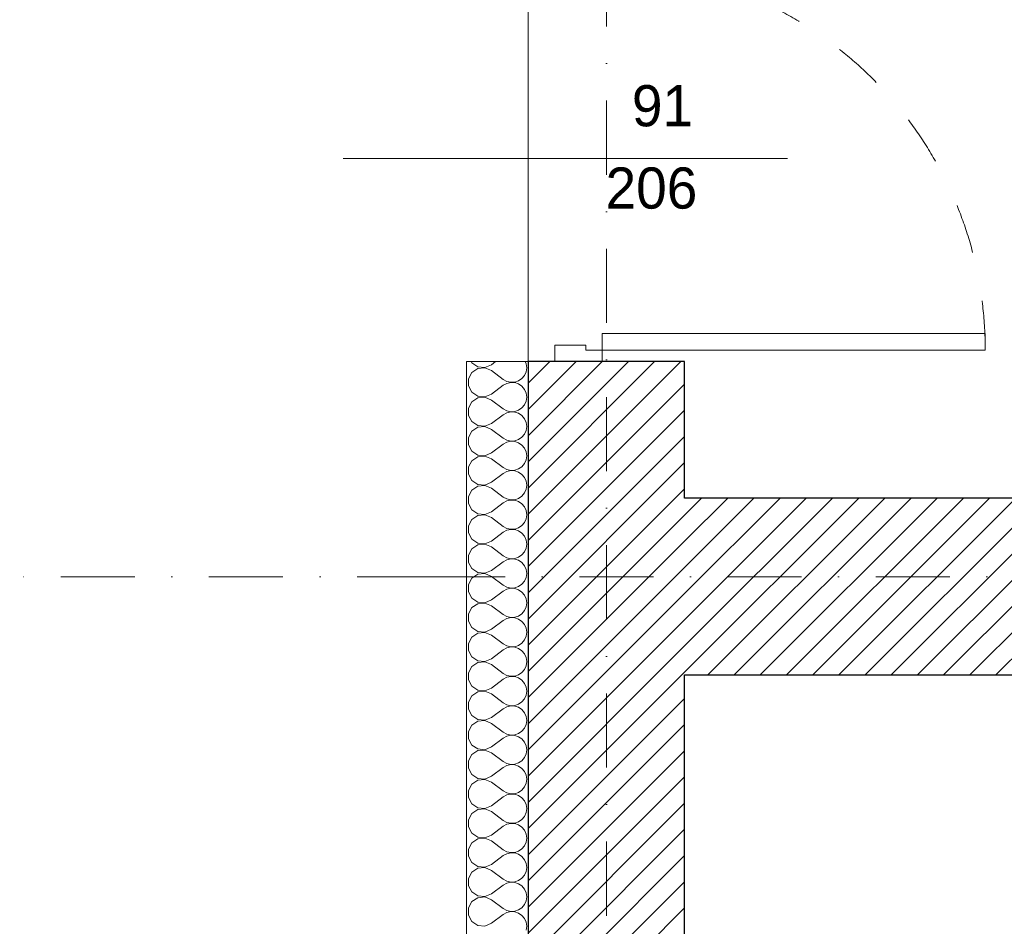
# Model space of a CAD drawing. Header units: millimetres. Extents: x 172139 to 266886, y 89525 to 138225.
# Tile 6 of 72: x 177989 to 180382, y 112357 to 114560. Entities that reach past the tile are written whole.
import ezdxf
from ezdxf.enums import TextEntityAlignment as Align

# ---------------------------------------------------------------- set-up
doc = ezdxf.new("R2010")
doc.units = ezdxf.units.MM
doc.header["$MEASUREMENT"] = 0
doc.linetypes.add('Kropki i Kreski', pattern=[360, 180, -90, 0, -90])
doc.linetypes.add('Przerywana', pattern=[240, 120, -120])
for name, color, linetype in [('Drzwi ArchiCAD', 7, 'Continuous'), ('Konstrukcja - Siatki mod', 7, 'Continuous'), ('KR_INW', 7, 'Continuous'), ('NAPIS_SODON', 7, 'Continuous'), ('Znaczniki drzwi ArchiCADa', 7, 'Continuous')]:
    doc.layers.add(name, color=color, linetype=linetype)
for name, color, linetype, lineweight in [('Drzwi ArchiCAD_Nr_pióra__1', 7, 'Continuous', 13), ('Drzwi ArchiCAD_Nr_pióra__27', 7, 'Continuous', 25), ('KR_INW_Nr_pióra__101', 252, 'Continuous', 5), ('KR_INW_Nr_pióra__27', 7, 'Continuous', 25), ('KR_INW_Nr_pióra__47', 7, 'Continuous', 15), ('NAPIS_SODON_Nr_pióra__1', 7, 'Continuous', 13), ('Znaczniki drzwi ArchiCADa_Nr_pióra__7', 7, 'Continuous', 13)]:
    doc.layers.add(name, color=color, linetype=linetype, lineweight=lineweight)
for name, color, linetype, lineweight, true_color in [('Konstrukcja - Siatki mod_Nr_pióra__48', 7, 'Continuous', 15, 0xa80f02), ('KR_INW_Nr_pióra__102', 7, 'Continuous', 5, 0xcccccc), ('Znaczniki drzwi ArchiCADa_Nr_pióra__20', 7, 'Continuous', 13, 0xb00000)]:
    doc.layers.add(name, color=color, linetype=linetype, lineweight=lineweight, true_color=true_color)
doc.styles.add('GENERATED_STYLE_1', font='txt')
pattern_1 = [(45, (0, 0), (-31.819804, 31.819804), [])]

# ---------------------------------------------------------------- blocks, each defined once
blk = doc.blocks.new('Strop_1', base_point=(179225, 121523.3))
at = {"layer": 'NAPIS_SODON_Nr_pióra__1', "linetype": 'Continuous', "flags": 128}
blk.add_lwpolyline([(179225, 121523.3), (179225.9, 107003.8), (250898.3, 107008.3), (250897.4, 121527.8)], close=True, dxfattribs=at)
blk = doc.blocks.new('*X135')
at = {"layer": 'KR_INW_Nr_pióra__102', "linetype": 'Continuous'}
for p, q in [((179086.3, 113729.1), (179088, 113726)), ((179088, 113726), (179102.4, 113716.3)), ((179102.4, 113712.2), (179088, 113702.6)), ((179102.4, 113716.3), (179119.8, 113714.7)), ((179119.8, 113713.9), (179102.4, 113712.2)), ((179119.8, 113714.7), (179135.8, 113721.4)), ((179135.8, 113707.1), (179119.8, 113713.9)), ((179135.8, 113721.4), (179146, 113729.1)), ((179135.8, 113707.1), (179164.4, 113685.7)), ((179220.2, 113724), (179217.9, 113729.1)), ((179221.5, 113714.3), (179220.2, 113724)), ((179220.2, 113704.5), (179221.5, 113714.3)), ((179088, 113702.6), (179079.7, 113687.3)), ((179079.7, 113687.3), (179079.7, 113669.9)), ((179164.4, 113685.7), (179173, 113680.9)), ((179201.8, 113682.3), (179209.9, 113687.9)), ((179209.9, 113687.9), (179216.2, 113695.5)), ((179216.2, 113695.5), (179220.2, 113704.5)), ((179079.7, 113669.9), (179088, 113654.5)), ((179135.8, 113650), (179164.4, 113671.4)), ((179173, 113676.2), (179164.4, 113671.4)), ((179173, 113680.9), (179182.6, 113678.7)), ((179182.6, 113678.4), (179173, 113676.2)), ((179182.6, 113678.7), (179192.4, 113679.2)), ((179192.4, 113677.9), (179182.6, 113678.4)), ((179192.4, 113679.2), (179201.8, 113682.3)), ((179201.8, 113674.8), (179192.4, 113677.9)), ((179209.9, 113669.2), (179201.8, 113674.8)), ((179216.2, 113661.6), (179209.9, 113669.2)), ((179220.2, 113652.6), (179216.2, 113661.6)), ((179088, 113654.5), (179102.4, 113644.9)), ((179102.4, 113640.8), (179088, 113631.2)), ((179102.4, 113644.9), (179119.8, 113643.3)), ((179119.8, 113642.4), (179102.4, 113640.8)), ((179119.8, 113643.3), (179135.8, 113650)), ((179135.8, 113635.7), (179119.8, 113642.4)), ((179135.8, 113635.7), (179164.4, 113614.3)), ((179221.5, 113642.9), (179220.2, 113652.6)), ((179220.2, 113633.1), (179221.5, 113642.9)), ((179088, 113631.2), (179079.7, 113615.8)), ((179079.7, 113615.8), (179079.7, 113598.4)), ((179164.4, 113614.3), (179173, 113609.5)), ((179192.4, 113607.8), (179201.8, 113610.9)), ((179201.8, 113610.9), (179209.9, 113616.5)), ((179209.9, 113616.5), (179216.2, 113624.1)), ((179216.2, 113624.1), (179220.2, 113633.1)), ((179079.7, 113598.4), (179088, 113583.1)), ((179135.8, 113578.6), (179164.4, 113600)), ((179173, 113604.8), (179164.4, 113600)), ((179173, 113609.5), (179182.6, 113607.3)), ((179182.6, 113607), (179173, 113604.8)), ((179182.6, 113607.3), (179192.4, 113607.8)), ((179192.4, 113606.5), (179182.6, 113607)), ((179201.8, 113603.4), (179192.4, 113606.5)), ((179209.9, 113597.8), (179201.8, 113603.4)), ((179216.2, 113590.2), (179209.9, 113597.8)), ((179220.2, 113581.2), (179216.2, 113590.2)), ((179088, 113583.1), (179102.4, 113573.5)), ((179102.4, 113569.4), (179088, 113559.7)), ((179102.4, 113573.5), (179119.8, 113571.8)), ((179119.8, 113571), (179102.4, 113569.4)), ((179119.8, 113571.8), (179135.8, 113578.6)), ((179135.8, 113564.3), (179119.8, 113571)), ((179135.8, 113564.3), (179164.4, 113542.9)), ((179221.5, 113571.4), (179220.2, 113581.2)), ((179220.2, 113561.7), (179221.5, 113571.4)), ((179088, 113559.7), (179079.7, 113544.4)), ((179079.7, 113544.4), (179079.7, 113527)), ((179164.4, 113542.9), (179173, 113538.1)), ((179192.4, 113536.3), (179201.8, 113539.5)), ((179201.8, 113539.5), (179209.9, 113545.1)), ((179209.9, 113545.1), (179216.2, 113552.7)), ((179216.2, 113552.7), (179220.2, 113561.7)), ((179079.7, 113527), (179088, 113511.7)), ((179135.8, 113507.1), (179164.4, 113528.6)), ((179173, 113533.3), (179164.4, 113528.6)), ((179173, 113538.1), (179182.6, 113535.9)), ((179182.6, 113535.6), (179173, 113533.3)), ((179182.6, 113535.9), (179192.4, 113536.3)), ((179192.4, 113535.1), (179182.6, 113535.6)), ((179201.8, 113531.9), (179192.4, 113535.1)), ((179209.9, 113526.4), (179201.8, 113531.9)), ((179216.2, 113518.8), (179209.9, 113526.4)), ((179220.2, 113509.8), (179216.2, 113518.8)), ((179088, 113511.7), (179102.4, 113502.1)), ((179102.4, 113497.9), (179088, 113488.3)), ((179102.4, 113502.1), (179119.8, 113500.4)), ((179119.8, 113499.6), (179102.4, 113497.9)), ((179119.8, 113500.4), (179135.8, 113507.1)), ((179135.8, 113492.9), (179119.8, 113499.6)), ((179135.8, 113492.9), (179164.4, 113471.4)), ((179221.5, 113500), (179220.2, 113509.8)), ((179220.2, 113490.2), (179221.5, 113500)), ((179088, 113488.3), (179079.7, 113473)), ((179079.7, 113473), (179079.7, 113455.6)), ((179164.4, 113471.4), (179173, 113466.7)), ((179192.4, 113464.9), (179201.8, 113468.1)), ((179201.8, 113468.1), (179209.9, 113473.6)), ((179209.9, 113473.6), (179216.2, 113481.2)), ((179216.2, 113481.2), (179220.2, 113490.2)), ((179079.7, 113455.6), (179088, 113440.3)), ((179135.8, 113435.7), (179164.4, 113457.1)), ((179173, 113461.9), (179164.4, 113457.1)), ((179173, 113466.7), (179182.6, 113464.4)), ((179182.6, 113464.1), (179173, 113461.9)), ((179182.6, 113464.4), (179192.4, 113464.9)), ((179192.4, 113463.7), (179182.6, 113464.1)), ((179201.8, 113460.5), (179192.4, 113463.7)), ((179209.9, 113454.9), (179201.8, 113460.5)), ((179216.2, 113447.3), (179209.9, 113454.9)), ((179220.2, 113438.3), (179216.2, 113447.3)), ((179088, 113440.3), (179102.4, 113430.6)), ((179102.4, 113426.5), (179088, 113416.9)), ((179102.4, 113430.6), (179119.8, 113429)), ((179119.8, 113428.2), (179102.4, 113426.5)), ((179119.8, 113429), (179135.8, 113435.7)), ((179135.8, 113421.4), (179119.8, 113428.2)), ((179135.8, 113421.4), (179164.4, 113400)), ((179221.5, 113428.6), (179220.2, 113438.3)), ((179220.2, 113418.8), (179221.5, 113428.6)), ((179088, 113416.9), (179079.7, 113401.6)), ((179079.7, 113401.6), (179079.7, 113384.2)), ((179164.4, 113400), (179173, 113395.2)), ((179192.4, 113393.5), (179201.8, 113396.6)), ((179201.8, 113396.6), (179209.9, 113402.2)), ((179209.9, 113402.2), (179216.2, 113409.8)), ((179216.2, 113409.8), (179220.2, 113418.8)), ((179079.7, 113384.2), (179088, 113368.8)), ((179135.8, 113364.3), (179164.4, 113385.7)), ((179173, 113390.5), (179164.4, 113385.7)), ((179173, 113395.2), (179182.6, 113393)), ((179182.6, 113392.7), (179173, 113390.5)), ((179182.6, 113393), (179192.4, 113393.5)), ((179192.4, 113392.2), (179182.6, 113392.7)), ((179201.8, 113389.1), (179192.4, 113392.2)), ((179209.9, 113383.5), (179201.8, 113389.1)), ((179216.2, 113375.9), (179209.9, 113383.5)), ((179220.2, 113366.9), (179216.2, 113375.9)), ((179088, 113368.8), (179102.4, 113359.2)), ((179102.4, 113355.1), (179088, 113345.5)), ((179102.4, 113359.2), (179119.8, 113357.6)), ((179119.8, 113356.7), (179102.4, 113355.1)), ((179119.8, 113357.6), (179135.8, 113364.3)), ((179135.8, 113350), (179119.8, 113356.7)), ((179135.8, 113350), (179164.4, 113328.6)), ((179221.5, 113357.1), (179220.2, 113366.9)), ((179220.2, 113347.4), (179221.5, 113357.1)), ((179088, 113345.5), (179079.7, 113330.1)), ((179079.7, 113330.1), (179079.7, 113312.7)), ((179164.4, 113328.6), (179173, 113323.8)), ((179173, 113323.8), (179182.6, 113321.6)), ((179192.4, 113322.1), (179201.8, 113325.2)), ((179201.8, 113325.2), (179209.9, 113330.8)), ((179209.9, 113330.8), (179216.2, 113338.4)), ((179216.2, 113338.4), (179220.2, 113347.4)), ((179079.7, 113312.7), (179088, 113297.4)), ((179135.8, 113292.9), (179164.4, 113314.3)), ((179173, 113319.1), (179164.4, 113314.3)), ((179182.6, 113321.3), (179173, 113319.1)), ((179182.6, 113321.6), (179192.4, 113322.1)), ((179192.4, 113320.8), (179182.6, 113321.3)), ((179201.8, 113317.7), (179192.4, 113320.8)), ((179209.9, 113312.1), (179201.8, 113317.7)), ((179216.2, 113304.5), (179209.9, 113312.1)), ((179220.2, 113295.5), (179216.2, 113304.5)), ((179088, 113297.4), (179102.4, 113287.8)), ((179102.4, 113283.7), (179088, 113274)), ((179102.4, 113287.8), (179119.8, 113286.1)), ((179119.8, 113285.3), (179102.4, 113283.7)), ((179119.8, 113286.1), (179135.8, 113292.9)), ((179135.8, 113278.6), (179119.8, 113285.3)), ((179135.8, 113278.6), (179164.4, 113257.1)), ((179216.2, 113266.9), (179220.2, 113276)), ((179221.5, 113285.7), (179220.2, 113295.5)), ((179220.2, 113276), (179221.5, 113285.7)), ((179088, 113274), (179079.7, 113258.7)), ((179079.7, 113258.7), (179079.7, 113241.3)), ((179164.4, 113257.1), (179173, 113252.4)), ((179173, 113252.4), (179182.6, 113250.1)), ((179192.4, 113250.6), (179201.8, 113253.8)), ((179201.8, 113253.8), (179209.9, 113259.4)), ((179209.9, 113259.4), (179216.2, 113266.9)), ((179079.7, 113241.3), (179088, 113226)), ((179135.8, 113221.4), (179164.4, 113242.9)), ((179173, 113247.6), (179164.4, 113242.9)), ((179182.6, 113249.9), (179173, 113247.6)), ((179182.6, 113250.1), (179192.4, 113250.6)), ((179192.4, 113249.4), (179182.6, 113249.9)), ((179201.8, 113246.2), (179192.4, 113249.4)), ((179209.9, 113240.6), (179201.8, 113246.2)), ((179216.2, 113233.1), (179209.9, 113240.6)), ((179220.2, 113224), (179216.2, 113233.1)), ((179088, 113226), (179102.4, 113216.3)), ((179102.4, 113212.2), (179088, 113202.6)), ((179102.4, 113216.3), (179119.8, 113214.7)), ((179119.8, 113213.9), (179102.4, 113212.2)), ((179119.8, 113214.7), (179135.8, 113221.4)), ((179135.8, 113207.1), (179119.8, 113213.9)), ((179135.8, 113207.1), (179164.4, 113185.7)), ((179216.2, 113195.5), (179220.2, 113204.5)), ((179221.5, 113214.3), (179220.2, 113224)), ((179220.2, 113204.5), (179221.5, 113214.3)), ((179088, 113202.6), (179079.7, 113187.3)), ((179079.7, 113187.3), (179079.7, 113169.9)), ((179164.4, 113185.7), (179173, 113180.9)), ((179173, 113180.9), (179182.6, 113178.7)), ((179192.4, 113179.2), (179201.8, 113182.3)), ((179201.8, 113182.3), (179209.9, 113187.9)), ((179209.9, 113187.9), (179216.2, 113195.5)), ((179079.7, 113169.9), (179088, 113154.5)), ((179135.8, 113150), (179164.4, 113171.4)), ((179173, 113176.2), (179164.4, 113171.4)), ((179182.6, 113178.4), (179173, 113176.2)), ((179182.6, 113178.7), (179192.4, 113179.2)), ((179192.4, 113177.9), (179182.6, 113178.4)), ((179201.8, 113174.8), (179192.4, 113177.9)), ((179209.9, 113169.2), (179201.8, 113174.8)), ((179216.2, 113161.6), (179209.9, 113169.2)), ((179220.2, 113152.6), (179216.2, 113161.6)), ((179088, 113154.5), (179102.4, 113144.9)), ((179102.4, 113140.8), (179088, 113131.2)), ((179102.4, 113144.9), (179119.8, 113143.3)), ((179119.8, 113142.4), (179102.4, 113140.8)), ((179119.8, 113143.3), (179135.8, 113150)), ((179135.8, 113135.7), (179119.8, 113142.4)), ((179135.8, 113135.7), (179164.4, 113114.3)), ((179216.2, 113124.1), (179220.2, 113133.1)), ((179221.5, 113142.9), (179220.2, 113152.6)), ((179220.2, 113133.1), (179221.5, 113142.9)), ((179088, 113131.2), (179079.7, 113115.8)), ((179079.7, 113115.8), (179079.7, 113098.4)), ((179164.4, 113114.3), (179173, 113109.5)), ((179173, 113109.5), (179182.6, 113107.3)), ((179192.4, 113107.8), (179201.8, 113110.9)), ((179201.8, 113110.9), (179209.9, 113116.5)), ((179209.9, 113116.5), (179216.2, 113124.1)), ((179079.7, 113098.4), (179088, 113083.1)), ((179135.8, 113078.6), (179164.4, 113100)), ((179173, 113104.8), (179164.4, 113100)), ((179182.6, 113107), (179173, 113104.8)), ((179182.6, 113107.3), (179192.4, 113107.8)), ((179192.4, 113106.5), (179182.6, 113107)), ((179201.8, 113103.4), (179192.4, 113106.5)), ((179209.9, 113097.8), (179201.8, 113103.4)), ((179216.2, 113090.2), (179209.9, 113097.8)), ((179220.2, 113081.2), (179216.2, 113090.2)), ((179088, 113083.1), (179102.4, 113073.5)), ((179102.4, 113069.4), (179088, 113059.7)), ((179102.4, 113073.5), (179119.8, 113071.8)), ((179119.8, 113071), (179102.4, 113069.4)), ((179119.8, 113071.8), (179135.8, 113078.6)), ((179135.8, 113064.3), (179119.8, 113071)), ((179135.8, 113064.3), (179164.4, 113042.9)), ((179216.2, 113052.7), (179220.2, 113061.7)), ((179221.5, 113071.4), (179220.2, 113081.2)), ((179220.2, 113061.7), (179221.5, 113071.4)), ((179088, 113059.7), (179079.7, 113044.4)), ((179079.7, 113044.4), (179079.7, 113027)), ((179164.4, 113042.9), (179173, 113038.1)), ((179173, 113038.1), (179182.6, 113035.9)), ((179192.4, 113036.3), (179201.8, 113039.5)), ((179201.8, 113039.5), (179209.9, 113045.1)), ((179209.9, 113045.1), (179216.2, 113052.7)), ((179079.7, 113027), (179088, 113011.7)), ((179135.8, 113007.1), (179164.4, 113028.6)), ((179173, 113033.3), (179164.4, 113028.6)), ((179182.6, 113035.6), (179173, 113033.3)), ((179182.6, 113035.9), (179192.4, 113036.3)), ((179192.4, 113035.1), (179182.6, 113035.6)), ((179201.8, 113031.9), (179192.4, 113035.1)), ((179209.9, 113026.4), (179201.8, 113031.9)), ((179216.2, 113018.8), (179209.9, 113026.4)), ((179220.2, 113009.8), (179216.2, 113018.8)), ((179088, 113011.7), (179102.4, 113002.1)), ((179102.4, 112997.9), (179088, 112988.3)), ((179102.4, 113002.1), (179119.8, 113000.4)), ((179119.8, 112999.6), (179102.4, 112997.9)), ((179119.8, 113000.4), (179135.8, 113007.1)), ((179135.8, 112992.9), (179119.8, 112999.6)), ((179135.8, 112992.9), (179164.4, 112971.4)), ((179216.2, 112981.2), (179220.2, 112990.2)), ((179221.5, 113000), (179220.2, 113009.8)), ((179220.2, 112990.2), (179221.5, 113000)), ((179088, 112988.3), (179079.7, 112973)), ((179079.7, 112973), (179079.7, 112955.6)), ((179164.4, 112971.4), (179173, 112966.7)), ((179173, 112966.7), (179182.6, 112964.4)), ((179182.6, 112964.4), (179192.4, 112964.9)), ((179192.4, 112964.9), (179201.8, 112968.1)), ((179201.8, 112968.1), (179209.9, 112973.6)), ((179209.9, 112973.6), (179216.2, 112981.2)), ((179079.7, 112955.6), (179088, 112940.3)), ((179135.8, 112935.7), (179164.4, 112957.1)), ((179173, 112961.9), (179164.4, 112957.1)), ((179182.6, 112964.1), (179173, 112961.9)), ((179192.4, 112963.7), (179182.6, 112964.1)), ((179201.8, 112960.5), (179192.4, 112963.7)), ((179209.9, 112954.9), (179201.8, 112960.5)), ((179216.2, 112947.3), (179209.9, 112954.9)), ((179220.2, 112938.3), (179216.2, 112947.3)), ((179088, 112940.3), (179102.4, 112930.6)), ((179102.4, 112926.5), (179088, 112916.9)), ((179102.4, 112930.6), (179119.8, 112929)), ((179119.8, 112928.2), (179102.4, 112926.5)), ((179119.8, 112929), (179135.8, 112935.7)), ((179135.8, 112921.4), (179119.8, 112928.2)), ((179135.8, 112921.4), (179164.4, 112900)), ((179216.2, 112909.8), (179220.2, 112918.8)), ((179221.5, 112928.6), (179220.2, 112938.3)), ((179220.2, 112918.8), (179221.5, 112928.6)), ((179088, 112916.9), (179079.7, 112901.6)), ((179079.7, 112901.6), (179079.7, 112884.2)), ((179164.4, 112900), (179173, 112895.2)), ((179173, 112895.2), (179182.6, 112893)), ((179182.6, 112893), (179192.4, 112893.5)), ((179192.4, 112893.5), (179201.8, 112896.6)), ((179201.8, 112896.6), (179209.9, 112902.2)), ((179209.9, 112902.2), (179216.2, 112909.8)), ((179079.7, 112884.2), (179088, 112868.8)), ((179135.8, 112864.3), (179164.4, 112885.7)), ((179173, 112890.5), (179164.4, 112885.7)), ((179182.6, 112892.7), (179173, 112890.5)), ((179192.4, 112892.2), (179182.6, 112892.7)), ((179201.8, 112889.1), (179192.4, 112892.2)), ((179209.9, 112883.5), (179201.8, 112889.1)), ((179216.2, 112875.9), (179209.9, 112883.5)), ((179220.2, 112866.9), (179216.2, 112875.9)), ((179088, 112845.5), (179079.7, 112830.1)), ((179088, 112868.8), (179102.4, 112859.2)), ((179102.4, 112855.1), (179088, 112845.5)), ((179102.4, 112859.2), (179119.8, 112857.6)), ((179119.8, 112856.7), (179102.4, 112855.1)), ((179119.8, 112857.6), (179135.8, 112864.3)), ((179135.8, 112850), (179119.8, 112856.7)), ((179135.8, 112850), (179164.4, 112828.6)), ((179216.2, 112838.4), (179220.2, 112847.4)), ((179221.5, 112857.1), (179220.2, 112866.9)), ((179220.2, 112847.4), (179221.5, 112857.1)), ((179079.7, 112830.1), (179079.7, 112812.7)), ((179164.4, 112828.6), (179173, 112823.8)), ((179173, 112823.8), (179182.6, 112821.6)), ((179182.6, 112821.3), (179173, 112819.1)), ((179182.6, 112821.6), (179192.4, 112822.1)), ((179192.4, 112820.8), (179182.6, 112821.3)), ((179192.4, 112822.1), (179201.8, 112825.2)), ((179201.8, 112825.2), (179209.9, 112830.8)), ((179209.9, 112830.8), (179216.2, 112838.4)), ((179079.7, 112812.7), (179088, 112797.4)), ((179088, 112797.4), (179102.4, 112787.8)), ((179135.8, 112792.9), (179164.4, 112814.3)), ((179173, 112819.1), (179164.4, 112814.3)), ((179201.8, 112817.7), (179192.4, 112820.8)), ((179209.9, 112812.1), (179201.8, 112817.7)), ((179216.2, 112804.5), (179209.9, 112812.1)), ((179220.2, 112795.5), (179216.2, 112804.5)), ((179088, 112774), (179079.7, 112758.7)), ((179102.4, 112783.7), (179088, 112774)), ((179102.4, 112787.8), (179119.8, 112786.1)), ((179119.8, 112785.3), (179102.4, 112783.7)), ((179119.8, 112786.1), (179135.8, 112792.9)), ((179135.8, 112778.6), (179119.8, 112785.3)), ((179135.8, 112778.6), (179164.4, 112757.1)), ((179216.2, 112766.9), (179220.2, 112776)), ((179221.5, 112785.7), (179220.2, 112795.5)), ((179220.2, 112776), (179221.5, 112785.7)), ((179079.7, 112758.7), (179079.7, 112741.3)), ((179164.4, 112757.1), (179173, 112752.4)), ((179173, 112752.4), (179182.6, 112750.1)), ((179182.6, 112749.9), (179173, 112747.6)), ((179182.6, 112750.1), (179192.4, 112750.6)), ((179192.4, 112749.4), (179182.6, 112749.9)), ((179192.4, 112750.6), (179201.8, 112753.8)), ((179201.8, 112753.8), (179209.9, 112759.4)), ((179209.9, 112759.4), (179216.2, 112766.9)), ((179079.7, 112741.3), (179088, 112726)), ((179088, 112726), (179102.4, 112716.3)), ((179135.8, 112721.4), (179164.4, 112742.9)), ((179173, 112747.6), (179164.4, 112742.9)), ((179201.8, 112746.2), (179192.4, 112749.4)), ((179209.9, 112740.6), (179201.8, 112746.2)), ((179216.2, 112733.1), (179209.9, 112740.6)), ((179220.2, 112724), (179216.2, 112733.1)), ((179088, 112702.6), (179079.7, 112687.3)), ((179102.4, 112712.2), (179088, 112702.6)), ((179102.4, 112716.3), (179119.8, 112714.7)), ((179119.8, 112713.9), (179102.4, 112712.2)), ((179119.8, 112714.7), (179135.8, 112721.4)), ((179135.8, 112707.1), (179119.8, 112713.9)), ((179135.8, 112707.1), (179164.4, 112685.7)), ((179216.2, 112695.5), (179220.2, 112704.5)), ((179221.5, 112714.3), (179220.2, 112724)), ((179220.2, 112704.5), (179221.5, 112714.3)), ((179079.7, 112687.3), (179079.7, 112669.9)), ((179164.4, 112685.7), (179173, 112680.9)), ((179173, 112680.9), (179182.6, 112678.7)), ((179182.6, 112678.4), (179173, 112676.2)), ((179182.6, 112678.7), (179192.4, 112679.2)), ((179192.4, 112677.9), (179182.6, 112678.4)), ((179192.4, 112679.2), (179201.8, 112682.3)), ((179201.8, 112674.8), (179192.4, 112677.9)), ((179201.8, 112682.3), (179209.9, 112687.9)), ((179209.9, 112687.9), (179216.2, 112695.5)), ((179079.7, 112669.9), (179088, 112654.5)), ((179088, 112654.5), (179102.4, 112644.9)), ((179135.8, 112650), (179164.4, 112671.4)), ((179173, 112676.2), (179164.4, 112671.4)), ((179209.9, 112669.2), (179201.8, 112674.8)), ((179216.2, 112661.6), (179209.9, 112669.2)), ((179220.2, 112652.6), (179216.2, 112661.6)), ((179088, 112631.2), (179079.7, 112615.8)), ((179102.4, 112640.8), (179088, 112631.2)), ((179102.4, 112644.9), (179119.8, 112643.3)), ((179119.8, 112642.4), (179102.4, 112640.8)), ((179119.8, 112643.3), (179135.8, 112650)), ((179135.8, 112635.7), (179119.8, 112642.4)), ((179135.8, 112635.7), (179164.4, 112614.3)), ((179216.2, 112624.1), (179220.2, 112633.1)), ((179221.5, 112642.9), (179220.2, 112652.6)), ((179220.2, 112633.1), (179221.5, 112642.9)), ((179079.7, 112615.8), (179079.7, 112598.4)), ((179164.4, 112614.3), (179173, 112609.5)), ((179173, 112609.5), (179182.6, 112607.3)), ((179182.6, 112607), (179173, 112604.8)), ((179182.6, 112607.3), (179192.4, 112607.8)), ((179192.4, 112606.5), (179182.6, 112607)), ((179192.4, 112607.8), (179201.8, 112610.9)), ((179201.8, 112603.4), (179192.4, 112606.5)), ((179201.8, 112610.9), (179209.9, 112616.5)), ((179209.9, 112616.5), (179216.2, 112624.1)), ((179079.7, 112598.4), (179088, 112583.1)), ((179088, 112583.1), (179102.4, 112573.5)), ((179135.8, 112578.6), (179164.4, 112600)), ((179173, 112604.8), (179164.4, 112600)), ((179209.9, 112597.8), (179201.8, 112603.4)), ((179216.2, 112590.2), (179209.9, 112597.8)), ((179220.2, 112581.2), (179216.2, 112590.2)), ((179088, 112559.7), (179079.7, 112544.4)), ((179102.4, 112569.4), (179088, 112559.7)), ((179102.4, 112573.5), (179119.8, 112571.8)), ((179119.8, 112571), (179102.4, 112569.4)), ((179119.8, 112571.8), (179135.8, 112578.6)), ((179135.8, 112564.3), (179119.8, 112571)), ((179135.8, 112564.3), (179164.4, 112542.9)), ((179216.2, 112552.7), (179220.2, 112561.7)), ((179221.5, 112571.4), (179220.2, 112581.2)), ((179220.2, 112561.7), (179221.5, 112571.4)), ((179079.7, 112544.4), (179079.7, 112527)), ((179164.4, 112542.9), (179173, 112538.1)), ((179173, 112538.1), (179182.6, 112535.9)), ((179182.6, 112535.6), (179173, 112533.3)), ((179182.6, 112535.9), (179192.4, 112536.3)), ((179192.4, 112535.1), (179182.6, 112535.6)), ((179192.4, 112536.3), (179201.8, 112539.5)), ((179201.8, 112531.9), (179192.4, 112535.1)), ((179201.8, 112539.5), (179209.9, 112545.1)), ((179209.9, 112545.1), (179216.2, 112552.7)), ((179079.7, 112527), (179088, 112511.7)), ((179088, 112511.7), (179102.4, 112502.1)), ((179135.8, 112507.1), (179164.4, 112528.6)), ((179173, 112533.3), (179164.4, 112528.6)), ((179209.9, 112526.4), (179201.8, 112531.9)), ((179216.2, 112518.8), (179209.9, 112526.4)), ((179220.2, 112509.8), (179216.2, 112518.8)), ((179088, 112488.3), (179079.7, 112473)), ((179102.4, 112497.9), (179088, 112488.3)), ((179102.4, 112502.1), (179119.8, 112500.4)), ((179119.8, 112499.6), (179102.4, 112497.9)), ((179119.8, 112500.4), (179135.8, 112507.1)), ((179135.8, 112492.9), (179119.8, 112499.6)), ((179135.8, 112492.9), (179164.4, 112471.4)), ((179216.2, 112481.2), (179220.2, 112490.2)), ((179221.5, 112500), (179220.2, 112509.8)), ((179220.2, 112490.2), (179221.5, 112500)), ((179079.7, 112473), (179079.7, 112455.6)), ((179164.4, 112471.4), (179173, 112466.7)), ((179173, 112466.7), (179182.6, 112464.4)), ((179182.6, 112464.1), (179173, 112461.9)), ((179182.6, 112464.4), (179192.4, 112464.9)), ((179192.4, 112463.7), (179182.6, 112464.1)), ((179192.4, 112464.9), (179201.8, 112468.1)), ((179201.8, 112460.5), (179192.4, 112463.7)), ((179201.8, 112468.1), (179209.9, 112473.6)), ((179209.9, 112473.6), (179216.2, 112481.2)), ((179079.7, 112455.6), (179088, 112440.3)), ((179088, 112440.3), (179102.4, 112430.6)), ((179135.8, 112435.7), (179164.4, 112457.1)), ((179173, 112461.9), (179164.4, 112457.1)), ((179209.9, 112454.9), (179201.8, 112460.5)), ((179216.2, 112447.3), (179209.9, 112454.9)), ((179220.2, 112438.3), (179216.2, 112447.3)), ((179088, 112416.9), (179079.7, 112401.6)), ((179102.4, 112426.5), (179088, 112416.9)), ((179102.4, 112430.6), (179119.8, 112429)), ((179119.8, 112428.2), (179102.4, 112426.5)), ((179119.8, 112429), (179135.8, 112435.7)), ((179135.8, 112421.4), (179119.8, 112428.2)), ((179135.8, 112421.4), (179164.4, 112400)), ((179216.2, 112409.8), (179220.2, 112418.8)), ((179221.5, 112428.6), (179220.2, 112438.3)), ((179220.2, 112418.8), (179221.5, 112428.6)), ((179079.7, 112401.6), (179079.7, 112384.2)), ((179164.4, 112400), (179173, 112395.2)), ((179173, 112395.2), (179182.6, 112393)), ((179182.6, 112392.7), (179173, 112390.5)), ((179182.6, 112393), (179192.4, 112393.5)), ((179192.4, 112392.2), (179182.6, 112392.7)), ((179192.4, 112393.5), (179201.8, 112396.6)), ((179201.8, 112389.1), (179192.4, 112392.2)), ((179201.8, 112396.6), (179209.9, 112402.2)), ((179209.9, 112402.2), (179216.2, 112409.8)), ((179079.7, 112384.2), (179088, 112368.8)), ((179088, 112368.8), (179102.4, 112359.2)), ((179135.8, 112364.3), (179164.4, 112385.7)), ((179173, 112390.5), (179164.4, 112385.7)), ((179209.9, 112383.5), (179201.8, 112389.1)), ((179216.2, 112375.9), (179209.9, 112383.5)), ((179220.2, 112366.9), (179216.2, 112375.9)), ((179221.5, 112357.1), (179220.2, 112366.9)), ((179102.4, 112359.2), (179119.8, 112357.6)), ((179119.8, 112357.6), (179135.8, 112364.3)), ((179220.2, 112347.4), (179221.5, 112357.1))]:
    blk.add_line(p, q, dxfattribs=at)
blk = doc.blocks.new('Drzwi 19')
at = {"layer": 'Drzwi ArchiCAD_Nr_pióra__1', "linetype": 'Continuous'}
for p, q in [((425.4, 0), (425.4, 930.7)), ((425.4, 930.7), (465.4, 930.7)), ((465.4, 930.7), (465.4, 0)), ((-465.4, 0), (-493.4, 0)), ((-493.4, 0), (-493.4, -115)), ((-465.4, -40), (-465.4, 0)), ((465.4, 0), (425.4, 0)), ((493.4, 0), (465.4, 0)), ((465.4, 0), (465.4, -40)), ((493.4, -115), (493.4, 0)), ((-453.4, -40), (-465.4, -40)), ((-453.4, -115), (-453.4, -40)), ((465.4, -40), (453.4, -40)), ((453.4, -40), (453.4, -115)), ((-493.4, -115), (-453.4, -115)), ((453.4, -115), (493.4, -115))]:
    blk.add_line(p, q, dxfattribs=at)
at = {"layer": 'Drzwi ArchiCAD_Nr_pióra__1', "linetype": 'Przerywana'}
blk.add_arc((465.4, 0), 930.7, 90, 180, dxfattribs=at)
at = {"layer": 'Drzwi ArchiCAD_Nr_pióra__27', "linetype": 'Continuous'}
for p, q in [((-493.4, 0), (-493.4, -115)), ((493.4, 0), (493.4, -115))]:
    blk.add_line(p, q, dxfattribs=at)
blk = doc.blocks.new('Znacznik Wym 19_21')
at = {"layer": 'Znaczniki drzwi ArchiCADa_Nr_pióra__20', "linetype": 'Continuous'}
blk.add_line((0, 250), (0, -830), dxfattribs=at)
at = {"layer": 'Znaczniki drzwi ArchiCADa_Nr_pióra__7', "style": 'GENERATED_STYLE_1'}
for tag, p in [('AC_MarkerText_2', (-17.6, -97.3)), ('AC_MarkerText_3', (182.4, -161.3))]:
    blk.add_attdef(tag, text='', height=100, rotation=90, dxfattribs=at).set_placement(p, align=Align.BOTTOM_LEFT)
blk = doc.blocks.new('Ściana_2', base_point=(179075.1, 121675.6))
at = {"layer": 'KR_INW_Nr_pióra__101', "linetype": 'Continuous'}
h = blk.add_hatch(dxfattribs=at)
h.set_pattern_fill('Cegła_licówka', color=256, style=0, pattern_type=2)
h.set_pattern_definition(pattern_1)
h.paths.add_polyline_path([(179225.1, 107005.1), (179605.1, 107385.1), (179605.1, 113729.1), (179405.1, 113729.1), (179290.1, 113729.1), (179225.1, 113729.1)])
at = {"layer": 'KR_INW_Nr_pióra__27', "linetype": 'Continuous'}
for p, q in [((179225.1, 113729.1), (179225.1, 107005.1)), ((179290.1, 113729.1), (179225.1, 113729.1)), ((179405.1, 113729.1), (179290.1, 113729.1)), ((179605.1, 113729.1), (179405.1, 113729.1))]:
    blk.add_line(p, q, dxfattribs=at)
at = {"layer": 'KR_INW_Nr_pióra__27', "linetype": 'Continuous', "flags": 128}
for points in [[(179605.1, 113397.6), (179605.1, 113729.1)], [(179605.1, 107385.1), (179605.1, 112967.6)]]:
    blk.add_lwpolyline(points, dxfattribs=at)
at = {"layer": 'KR_INW_Nr_pióra__47', "linetype": 'Continuous'}
blk.add_line((179225.1, 113729.1), (179075.1, 113729.1), dxfattribs=at)
at = {"layer": 'KR_INW_Nr_pióra__47', "linetype": 'Continuous', "flags": 128}
blk.add_lwpolyline([(179075.1, 113729.1), (179075.1, 106855.1)], dxfattribs=at)
at = {"layer": 'Drzwi ArchiCAD', "linetype": 'Continuous', "zscale": 1000, "rotation": 270}
blk.add_blockref('Drzwi 19', (179405.1, 114222.5), dxfattribs=at)
at = {"layer": 'KR_INW'}
blk.add_blockref('*X135', (0, 0), dxfattribs=at)
at = {"layer": 'Znaczniki drzwi ArchiCADa', "color": 14, "lineweight": 13, "true_color": 0xb00000}
ref = blk.add_blockref('Znacznik Wym 19_21', (179605.1, 114222.5), dxfattribs=dict(at, rotation=270))
ref.add_attrib('AC_MarkerText_2', '91', dxfattribs={"layer": 'Znaczniki drzwi ArchiCADa_Nr_pióra__7', "color": 7, "height": 100, "rotation": 360, "style": 'GENERATED_STYLE_1'}).set_placement((179477.1, 114270.8), align=Align.BOTTOM_LEFT)
ref.add_attrib('AC_MarkerText_3', '206', dxfattribs={"layer": 'Znaczniki drzwi ArchiCADa_Nr_pióra__7', "color": 7, "height": 100, "rotation": 360, "style": 'GENERATED_STYLE_1'}).set_placement((179413.1, 114070.8), align=Align.BOTTOM_LEFT)
blk = doc.blocks.new('Ściana_130', base_point=(209438.1, 113397.6))
at = {"layer": 'KR_INW_Nr_pióra__101', "linetype": 'Continuous'}
h = blk.add_hatch(dxfattribs=at)
h.set_pattern_fill('Cegła_licówka', color=256, style=0, pattern_type=2)
h.set_pattern_definition(pattern_1)
h.paths.add_polyline_path([(182433.6, 113397.6), (179605.1, 113397.6), (179605.1, 112967.6), (182433.6, 112967.6), (182433.6, 113082.6)])
at = {"layer": 'KR_INW_Nr_pióra__27', "linetype": 'Continuous', "flags": 128}
for points in [[(182433.6, 113397.6), (179605.1, 113397.6)], [(179605.1, 112967.6), (182373.6, 112967.6)]]:
    blk.add_lwpolyline(points, dxfattribs=at)
blk = doc.blocks.new('Standardowy znacznik siatki_2')
at = {"layer": 'Konstrukcja - Siatki mod_Nr_pióra__48', "linetype": 'Kropki i Kreski'}
blk.add_line((1000, 0), (16187.8, 0), dxfattribs=at)
blk = doc.blocks.new('Standardowy znacznik siatki_10')
at = {"layer": 'Konstrukcja - Siatki mod_Nr_pióra__48', "linetype": 'Kropki i Kreski'}
for q in [(0, 0), (72912, 0)]:
    blk.add_line((1000, 0), q, dxfattribs=at)

msp = doc.modelspace()

# ---------------------------------------------------------------- block references
at = {"layer": 'Konstrukcja - Siatki mod', "color": 8, "linetype": 'Continuous', "lineweight": 13, "zscale": 1000, "rotation": 270}
msp.add_blockref('Standardowy znacznik siatki_2', (179415.1, 122925.3), dxfattribs=at)
at = {"layer": 'Konstrukcja - Siatki mod', "color": 8, "linetype": 'Continuous', "lineweight": 13, "zscale": 1000}
msp.add_blockref('Standardowy znacznik siatki_10', (177989.3, 113205.9), dxfattribs=at)
at = {"layer": 'KR_INW'}
for name, p in [('Ściana_2', (179075.1, 121675.6)), ('Ściana_130', (209438.1, 113397.6))]:
    msp.add_blockref(name, p, dxfattribs=at)
at = {"layer": 'NAPIS_SODON', "linetype": 'Continuous'}
msp.add_blockref('Strop_1', (179225, 121523.3), dxfattribs=at)

doc.saveas('drawing.dxf')
